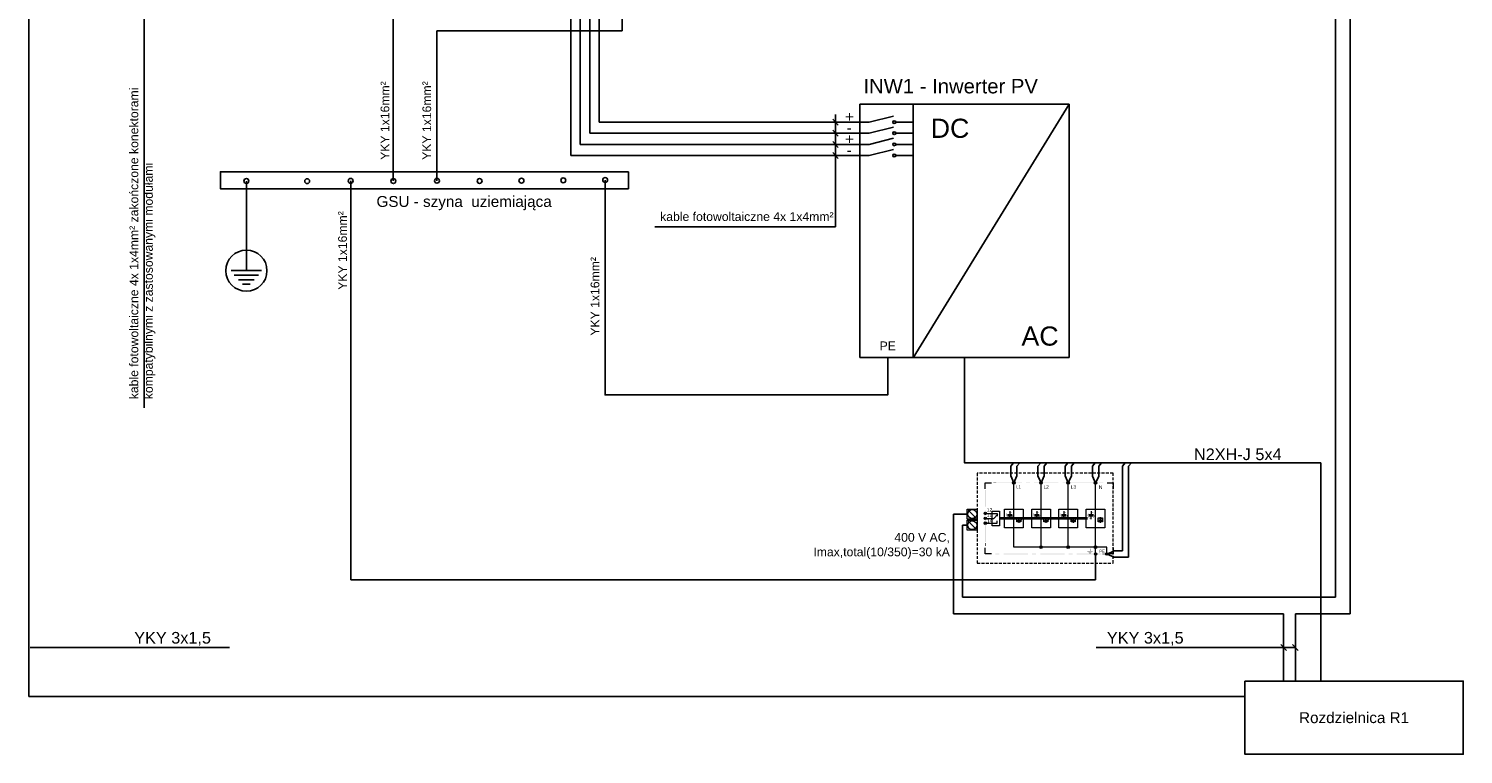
# Model space of a CAD drawing. Header units: millimetres. Extents: x -94648 to 68781, y -29623 to 11990.
# Tile 98 of 181: x -28760 to -26294, y -7660 to -6413. Entities that reach past the tile are written whole.
import ezdxf

# ---------------------------------------------------------------- set-up
doc = ezdxf.new("R2010")
doc.units = ezdxf.units.MM
doc.linetypes.add('DASHED2', pattern=[0.375, 0.25, -0.125])
doc.layers.add('IE_Tabelka', color=7, linetype='Continuous')
doc.layers.add('schematy', color=7, linetype='Continuous')
doc.layers.add('ROZDZIELNICA', color=252, linetype='Continuous', lineweight=15)
doc.styles.add('Arial$001', font='arial.ttf', dxfattribs={"height": 1.8})
doc.styles.get("Standard").update_dxf_attribs({"font": 'arial.ttf'})

# ---------------------------------------------------------------- blocks, each defined once
blk = doc.blocks.new('Ochr_AV')
h = blk.add_hatch(color=256)
h.paths.add_polyline_path([(13.6, 36.3), (13.6, 76.9), (14.5, 76.9), (14.5, 36.3)])
h.paths.add_polyline_path([(13.6, 83.7), (13.6, 90.5), (14.5, 90.5), (14.5, 83.7)])
h.paths.add_polyline_path([(13.6, 97.3), (13.6, 126), (14.5, 126), (14.5, 97.3)])
for points in [[(28, 138.5), (33.1, 138.5), (33.1, 137.7), (28, 137.7)], [(54.8, 86.9), (57.1, 86.9), (56, 84.2)], [(57.1, 78.1), (54.8, 78.1), (56, 80.9)], [(63.9, 83.6), (63.9, 81.4), (60.9, 82.6)], [(69.3, 77.1), (68.7, 75), (69.7, 75.4), (69.5, 73.9), (69.2, 74.1), (69.5, 73.2), (70.1, 73.9), (69.7, 73.9), (70.4, 75.9), (69.2, 75.5), (70, 77.1)], [(101.2, 86.9), (103.5, 86.9), (102.4, 84.2)], [(103.5, 78.1), (101.2, 78.1), (102.4, 80.9)], [(110.3, 83.6), (110.3, 81.4), (107.4, 82.6)], [(116.4, 77.1), (115.7, 77.1), (115.1, 75), (116.2, 75.4), (115.9, 73.9), (115.6, 74.1), (115.9, 73.2), (116.5, 73.9), (116.2, 73.9), (116.8, 75.9), (115.6, 75.6)], [(148, 86.9), (150.3, 86.9), (149.2, 84.2)], [(150.3, 78.1), (148, 78.1), (149.2, 80.9)], [(157.1, 83.6), (157.1, 81.4), (154.1, 82.6)], [(163.2, 77.1), (162.5, 77.1), (161.8, 75), (162.9, 75.4), (162.7, 73.9), (162.4, 74.1), (162.7, 73.2), (163.3, 73.9), (162.9, 73.9), (163.6, 75.9), (162.4, 75.5)], [(195.1, 86.9), (197.4, 86.9), (196.2, 84.2)], [(197.4, 78.1), (195.1, 78.1), (196.2, 80.9)], [(204, 83.6), (204, 81.4), (201.2, 82.6)], [(210.2, 77.1), (209.5, 77.1), (208.9, 75), (210, 75.4), (209.7, 73.9), (209.5, 74.1), (209.7, 73.2), (210.3, 73.9), (210, 73.9), (210.5, 75.9), (209.5, 75.5)], [(13.6, 29.6), (13.6, 34.6), (14.5, 34.6), (14.5, 29.6)], [(220.3, 15.4), (215, 15.4), (215, 16.2), (220.3, 16.2)]]:
    blk.add_hatch(color=256).paths.add_polyline_path(points)
h = blk.add_hatch(color=256)
h.paths.add_polyline_path([(34.9, 138.5), (76.9, 138.5), (76.9, 137.7), (34.9, 137.7)])
h.paths.add_polyline_path([(83.8, 138.5), (90.8, 138.5), (90.8, 137.7), (83.8, 137.7)])
h.paths.add_polyline_path([(97.8, 138.5), (139.8, 138.5), (139.8, 137.7), (97.8, 137.7)])
h.paths.add_polyline_path([(146.8, 138.5), (153.8, 138.5), (153.8, 137.7), (146.8, 137.7)])
h.paths.add_polyline_path([(160.8, 138.5), (202.7, 138.5), (202.7, 137.7), (160.8, 137.7)])
h.paths.add_polyline_path([(209.8, 138.5), (216.8, 138.5), (216.8, 137.7), (209.8, 137.7)])
h = blk.add_hatch(color=256)
edge = h.paths.add_edge_path()
edge.add_spline(control_points=[(61, 138.1), (61, 137), (62, 136), (63.1, 136), (63.1, 136), (64.3, 136), (65.3, 137), (65.3, 138.1), (65.3, 138.1), (65.3, 139.3), (64.3, 140.3), (63.1, 140.3), (63.1, 140.3), (62, 140.3), (61, 139.3), (61, 138.1)], knot_values=[0, 0, 0, 0, 0.0625, 0.0625, 0.0625, 0.0625, 0.125, 0.125, 0.125, 0.125, 0.1875, 0.1875, 0.1875, 0.1875, 1, 1, 1, 1], degree=3, periodic=0)
h = blk.add_hatch(color=256)
edge = h.paths.add_edge_path()
edge.add_spline(control_points=[(107.7, 138.1), (107.7, 137), (108.7, 136), (109.9, 136), (109.9, 136), (111.1, 136), (112, 137), (112, 138.1), (112, 138.1), (112, 139.3), (111.1, 140.3), (109.9, 140.3), (109.9, 140.3), (108.7, 140.3), (107.7, 139.3), (107.7, 138.1)], knot_values=[0, 0, 0, 0, 0.0625, 0.0625, 0.0625, 0.0625, 0.125, 0.125, 0.125, 0.125, 0.1875, 0.1875, 0.1875, 0.1875, 1, 1, 1, 1], degree=3, periodic=0)
h = blk.add_hatch(color=256)
edge = h.paths.add_edge_path()
edge.add_spline(control_points=[(154.4, 138), (154.4, 136.9), (155.3, 135.9), (156.6, 135.9), (156.6, 135.9), (157.7, 135.9), (158.7, 136.9), (158.7, 138), (158.7, 138), (158.7, 139.3), (157.7, 140.2), (156.6, 140.2), (156.6, 140.2), (155.3, 140.2), (154.4, 139.3), (154.4, 138)], knot_values=[0, 0, 0, 0, 0.0625, 0.0625, 0.0625, 0.0625, 0.125, 0.125, 0.125, 0.125, 0.1875, 0.1875, 0.1875, 0.1875, 1, 1, 1, 1], degree=3, periodic=0)
h = blk.add_hatch(color=256)
edge = h.paths.add_edge_path()
edge.add_spline(control_points=[(201.3, 138), (201.3, 136.7), (202.3, 135.8), (203.5, 135.8), (203.5, 135.8), (204.7, 135.8), (205.6, 136.7), (205.6, 138), (205.6, 138), (205.6, 139.1), (204.7, 140.1), (203.5, 140.1), (203.5, 140.1), (202.3, 140.1), (201.3, 139.1), (201.3, 138)], knot_values=[0, 0, 0, 0, 0.0625, 0.0625, 0.0625, 0.0625, 0.125, 0.125, 0.125, 0.125, 0.1875, 0.1875, 0.1875, 0.1875, 1, 1, 1, 1], degree=3, periodic=0)
at = {"true_color": 0x231f20}
blk.add_hatch(color=250, dxfattribs=at).paths.add_polyline_path([(234, 124.3), (234, 119.3), (233.8, 119.3), (233.8, 124.3)])
h = blk.add_hatch(color=250, dxfattribs=at)
h.paths.add_polyline_path([(234, 117.6), (234, 76.9), (233.8, 76.9), (233.8, 117.6)])
h.paths.add_polyline_path([(234, 70.2), (234, 63.4), (233.8, 63.4), (233.8, 70.2)])
h.paths.add_polyline_path([(234, 56.6), (234, 27.9), (233.8, 27.9), (233.8, 56.6)])
h = blk.add_hatch(color=256)
edge = h.paths.add_edge_path()
edge.add_spline(control_points=[(11.9, 85.6), (11.9, 84.3), (12.9, 83.4), (14.1, 83.4), (14.1, 83.4), (15.4, 83.4), (16.3, 84.3), (16.3, 85.6), (16.3, 85.6), (16.3, 86.8), (15.4, 87.8), (14.1, 87.8), (14.1, 87.8), (12.9, 87.8), (11.9, 86.8), (11.9, 85.6)], knot_values=[0, 0, 0, 0, 0.0625, 0.0625, 0.0625, 0.0625, 0.125, 0.125, 0.125, 0.125, 0.1875, 0.1875, 0.1875, 0.1875, 1, 1, 1, 1], degree=3, periodic=0)
h = blk.add_hatch(color=256)
edge = h.paths.add_edge_path()
edge.add_spline(control_points=[(12, 77), (12, 75.9), (13, 74.9), (14.1, 74.9), (14.1, 74.9), (15.4, 74.9), (16.3, 75.9), (16.3, 77), (16.3, 77), (16.3, 78.2), (15.4, 79.2), (14.1, 79.2), (14.1, 79.2), (13, 79.2), (12, 78.2), (12, 77)], knot_values=[0, 0, 0, 0, 0.0625, 0.0625, 0.0625, 0.0625, 0.125, 0.125, 0.125, 0.125, 0.1875, 0.1875, 0.1875, 0.1875, 1, 1, 1, 1], degree=3, periodic=0)
h = blk.add_hatch(color=256)
h.paths.add_polyline_path([(50.4, 80.3), (49.9, 82.6), (50.4, 84.8), (50.7, 85.3), (51.2, 85), (50.9, 84.6), (50.9, 84.7), (50.5, 82.5), (50.5, 82.6), (50.9, 80.4)])
h.paths.add_polyline_path([(54.8, 88.2), (56, 88.5), (58.4, 88), (59.7, 87.1), (59.4, 86.7), (58.2, 87.5), (58.3, 87.4), (56, 87.9), (56.1, 87.9), (54.9, 87.7)])
h.paths.add_polyline_path([(62.1, 82.7), (62.2, 82.6), (61.6, 80.2), (60.4, 78.2), (60, 78), (59.7, 78.5), (60, 78.6), (60, 78.6), (61.2, 80.4), (61.1, 80.4), (61.6, 82.6), (61.6, 82.5), (61.6, 82.6)])
h.paths.add_polyline_path([(55.2, 76.7), (53.6, 76.9), (51.7, 78.2), (50.9, 79.4), (51.3, 79.7), (52.1, 78.6), (52, 78.6), (53.9, 77.4), (53.8, 77.5), (55.2, 77.3)])
h = blk.add_hatch(color=256)
h.paths.add_polyline_path([(68.2, 74.2), (62.7, 74.2), (64, 77.7), (64.3, 77.6), (63.1, 74.3), (63, 74.5), (68.2, 74.5)])
h.paths.add_polyline_path([(62.5, 82.3), (62.1, 82.3), (62.1, 82.6), (62.5, 82.6)])
h = blk.add_hatch(color=256)
h.paths.add_polyline_path([(96.8, 80.3), (96.4, 82.6), (96.8, 84.8), (97.2, 85.3), (97.7, 85), (97.3, 84.6), (97.4, 84.7), (96.9, 82.5), (96.9, 82.6), (97.4, 80.4)])
h.paths.add_polyline_path([(101.2, 88.2), (102.4, 88.5), (104.8, 88), (106.1, 87.1), (105.9, 86.6), (104.6, 87.5), (104.6, 87.4), (102.4, 87.9), (102.5, 87.9), (101.4, 87.7)])
h.paths.add_polyline_path([(108.5, 82.6), (108.5, 82.6), (108, 80.2), (106.8, 78.2), (106.4, 78), (106, 78.4), (106.4, 78.6), (106.4, 78.6), (107.6, 80.4), (107.5, 80.4), (108, 82.6), (108, 82.5), (108, 82.6)])
h.paths.add_polyline_path([(101.5, 76.7), (100, 77), (98.1, 78.2), (97.3, 79.5), (97.7, 79.8), (98.6, 78.6), (98.5, 78.6), (100.3, 77.4), (100.2, 77.5), (101.6, 77.3)])
h = blk.add_hatch(color=256)
h.paths.add_polyline_path([(114.6, 74.2), (109.1, 74.2), (110.5, 77.7), (110.8, 77.6), (109.5, 74.3), (109.4, 74.5), (114.6, 74.5)])
h.paths.add_polyline_path([(109, 82.3), (108.5, 82.3), (108.5, 82.6), (109, 82.6)])
h = blk.add_hatch(color=256)
h.paths.add_polyline_path([(143.6, 80.3), (143.1, 82.6), (143.6, 84.8), (143.9, 85.3), (144.4, 85), (144.1, 84.6), (144.1, 84.7), (143.6, 82.5), (143.6, 82.6), (144.1, 80.4)])
h.paths.add_polyline_path([(148, 88.2), (149.2, 88.5), (151.6, 88), (152.9, 87.1), (152.6, 86.7), (151.4, 87.5), (151.5, 87.4), (149.2, 87.9), (149.3, 87.9), (148.1, 87.7)])
h.paths.add_polyline_path([(155.3, 82.7), (155.3, 82.6), (154.8, 80.2), (153.6, 78.2), (153.2, 78), (152.9, 78.5), (153.2, 78.6), (153.2, 78.6), (154.4, 80.4), (154.3, 80.4), (154.8, 82.6), (154.8, 82.5), (154.8, 82.6)])
h.paths.add_polyline_path([(148.4, 76.7), (146.8, 76.9), (144.9, 78.2), (144.1, 79.4), (144.5, 79.7), (145.3, 78.6), (145.2, 78.6), (147.1, 77.4), (147, 77.5), (148.4, 77.3)])
h = blk.add_hatch(color=256)
h.paths.add_polyline_path([(161.4, 74.2), (155.9, 74.2), (157.2, 77.7), (157.5, 77.6), (156.3, 74.3), (156.2, 74.5), (161.4, 74.5)])
h.paths.add_polyline_path([(155.8, 82.3), (155.3, 82.3), (155.3, 82.6), (155.8, 82.6)])
h = blk.add_hatch(color=256)
h.paths.add_polyline_path([(190.6, 80.3), (190.1, 82.6), (190.6, 84.8), (190.9, 85.3), (191.4, 85), (191.1, 84.6), (191.2, 84.7), (190.7, 82.5), (190.7, 82.6), (191.2, 80.4)])
h.paths.add_polyline_path([(195, 88.2), (196.2, 88.5), (198.7, 88), (199.9, 87.1), (199.6, 86.7), (198.4, 87.5), (198.5, 87.4), (196.2, 87.9), (196.3, 87.9), (195.2, 87.7)])
h.paths.add_polyline_path([(202.2, 82.6), (202.3, 82.6), (201.7, 80.2), (200.5, 78.2), (200.1, 78), (199.8, 78.4), (200.2, 78.6), (200.1, 78.6), (201.3, 80.4), (201.3, 80.4), (201.7, 82.6), (201.7, 82.5), (201.7, 82.6)])
h.paths.add_polyline_path([(195.2, 76.8), (193.9, 76.9), (191.9, 78.2), (191.1, 79.5), (191.5, 79.8), (192.3, 78.6), (192.2, 78.6), (194.1, 77.4), (194, 77.5), (195.3, 77.3)])
h = blk.add_hatch(color=256)
h.paths.add_polyline_path([(208.3, 74.2), (203, 74.2), (204.3, 77.7), (204.6, 77.6), (203.4, 74.3), (203.2, 74.5), (208.3, 74.5)])
h.paths.add_polyline_path([(202.7, 82.3), (202.2, 82.3), (202.2, 82.6), (202.7, 82.6)])
h = blk.add_hatch(color=256)
edge = h.paths.add_edge_path()
edge.add_spline(control_points=[(12, 68.7), (12, 67.5), (13, 66.5), (14.1, 66.5), (14.1, 66.5), (15.4, 66.5), (16.3, 67.5), (16.3, 68.7), (16.3, 68.7), (16.3, 70), (15.4, 70.9), (14.1, 70.9), (14.1, 70.9), (13, 70.9), (12, 70), (12, 68.7)], knot_values=[0, 0, 0, 0, 0.0625, 0.0625, 0.0625, 0.0625, 0.125, 0.125, 0.125, 0.125, 0.1875, 0.1875, 0.1875, 0.1875, 1, 1, 1, 1], degree=3, periodic=0)
h = blk.add_hatch(color=256)
edge = h.paths.add_edge_path()
edge.add_spline(control_points=[(107.8, 27.6), (107.8, 26.4), (108.8, 25.4), (109.9, 25.4), (109.9, 25.4), (111.1, 25.4), (112.1, 26.4), (112.1, 27.6), (112.1, 27.6), (112.1, 28.8), (111.1, 29.8), (109.9, 29.8), (109.9, 29.8), (108.8, 29.8), (107.8, 28.8), (107.8, 27.6)], knot_values=[0, 0, 0, 0, 0.0625, 0.0625, 0.0625, 0.0625, 0.125, 0.125, 0.125, 0.125, 0.1875, 0.1875, 0.1875, 0.1875, 1, 1, 1, 1], degree=3, periodic=0)
h = blk.add_hatch(color=256)
edge = h.paths.add_edge_path()
edge.add_spline(control_points=[(154.5, 27.6), (154.5, 26.4), (155.4, 25.4), (156.6, 25.4), (156.6, 25.4), (157.9, 25.4), (158.8, 26.4), (158.8, 27.6), (158.8, 27.6), (158.8, 28.8), (157.9, 29.8), (156.6, 29.8), (156.6, 29.8), (155.4, 29.8), (154.5, 28.8), (154.5, 27.6)], knot_values=[0, 0, 0, 0, 0.0625, 0.0625, 0.0625, 0.0625, 0.125, 0.125, 0.125, 0.125, 0.1875, 0.1875, 0.1875, 0.1875, 1, 1, 1, 1], degree=3, periodic=0)
h = blk.add_hatch(color=256)
h.paths.add_polyline_path([(193.8, 24.9), (194.4, 24.9), (194.4, 21.1), (193.8, 21.1)])
h.paths.add_polyline_path([(192.9, 17.7), (195.3, 17.7), (195.3, 17), (192.9, 17)])
h.paths.add_polyline_path([(191.7, 19.4), (196.5, 19.4), (196.5, 18.7), (191.7, 18.7)])
h.paths.add_polyline_path([(189.7, 21.1), (198.5, 21.1), (198.5, 20.4), (189.7, 20.4)])
h = blk.add_hatch(color=256)
edge = h.paths.add_edge_path()
edge.add_spline(control_points=[(201.4, 27.5), (201.4, 26.3), (202.4, 25.4), (203.6, 25.4), (203.6, 25.4), (204.8, 25.4), (205.8, 26.3), (205.8, 27.5), (205.8, 27.5), (205.8, 28.8), (204.8, 29.7), (203.6, 29.7), (203.6, 29.7), (202.4, 29.7), (201.4, 28.8), (201.4, 27.5)], knot_values=[0, 0, 0, 0, 0.0625, 0.0625, 0.0625, 0.0625, 0.125, 0.125, 0.125, 0.125, 0.1875, 0.1875, 0.1875, 0.1875, 1, 1, 1, 1], degree=3, periodic=0)
h = blk.add_hatch(color=256)
h.paths.add_polyline_path([(213.3, 15.4), (171.3, 15.4), (171.3, 16.2), (213.3, 16.2)])
h.paths.add_polyline_path([(164.3, 15.4), (157.3, 15.4), (157.3, 16.2), (164.3, 16.2)])
h.paths.add_polyline_path([(150.3, 15.4), (108.4, 15.4), (108.4, 16.2), (150.3, 16.2)])
h.paths.add_polyline_path([(101.4, 15.4), (94.4, 15.4), (94.4, 16.2), (101.4, 16.2)])
h.paths.add_polyline_path([(87.4, 15.4), (45.4, 15.4), (45.4, 16.2), (87.4, 16.2)])
h.paths.add_polyline_path([(38.4, 15.4), (31.4, 15.4), (31.4, 16.2), (38.4, 16.2)])
h = blk.add_hatch(color=256)
edge = h.paths.add_edge_path()
edge.add_spline(control_points=[(201.5, 15.4), (201.5, 14.3), (202.5, 13.3), (203.6, 13.3), (203.6, 13.3), (204.8, 13.3), (205.8, 14.3), (205.8, 15.4), (205.8, 15.4), (205.8, 16.7), (204.8, 17.6), (203.6, 17.6), (203.6, 17.6), (202.5, 17.6), (201.5, 16.7), (201.5, 15.4)], knot_values=[0, 0, 0, 0, 0.0625, 0.0625, 0.0625, 0.0625, 0.125, 0.125, 0.125, 0.125, 0.1875, 0.1875, 0.1875, 0.1875, 1, 1, 1, 1], degree=3, periodic=0)
h = blk.add_hatch(color=256)
edge = h.paths.add_edge_path()
edge.add_spline(control_points=[(201.6, 15.8), (201.6, 14.7), (202.6, 13.7), (203.7, 13.7), (203.7, 13.7), (204.9, 13.7), (205.9, 14.7), (205.9, 15.8), (205.9, 15.8), (205.9, 17.1), (204.9, 18), (203.7, 18), (203.7, 18), (202.6, 18), (201.6, 17.1), (201.6, 15.8)], knot_values=[0, 0, 0, 0, 0.0625, 0.0625, 0.0625, 0.0625, 0.125, 0.125, 0.125, 0.125, 0.1875, 0.1875, 0.1875, 0.1875, 1, 1, 1, 1], degree=3, periodic=0)
h = blk.add_hatch(color=256)
edge = h.paths.add_edge_path()
edge.add_spline(control_points=[(220.9, 15.8), (220.9, 14.5), (221.9, 13.6), (223, 13.6), (223, 13.6), (224.3, 13.6), (225.2, 14.5), (225.2, 15.8), (225.2, 15.8), (225.2, 16.9), (224.3, 17.9), (223, 17.9), (223, 17.9), (221.9, 17.9), (220.9, 16.9), (220.9, 15.8)], knot_values=[0, 0, 0, 0, 0.0625, 0.0625, 0.0625, 0.0625, 0.125, 0.125, 0.125, 0.125, 0.1875, 0.1875, 0.1875, 0.1875, 1, 1, 1, 1], degree=3, periodic=0)
h = blk.add_hatch(color=256)
edge = h.paths.add_edge_path()
edge.add_spline(control_points=[(221, 15.3), (221, 14.1), (222, 13.2), (223.2, 13.2), (223.2, 13.2), (224.3, 13.2), (225.3, 14.1), (225.3, 15.3), (225.3, 15.3), (225.3, 16.5), (224.3, 17.5), (223.2, 17.5), (223.2, 17.5), (222, 17.5), (221, 16.5), (221, 15.3)], knot_values=[0, 0, 0, 0, 0.0625, 0.0625, 0.0625, 0.0625, 0.125, 0.125, 0.125, 0.125, 0.1875, 0.1875, 0.1875, 0.1875, 1, 1, 1, 1], degree=3, periodic=0)
at = {"linetype": 'Continuous', "lineweight": 15}
for points in [[(14.1, 127.7), (14.1, 138.1), (24.5, 138.1)], [(202.6, 27.5), (63.1, 27.5), (63.1, 137.9)], [(109.9, 27.5), (109.9, 137.5), (109.9, 137.5)], [(156.6, 27.6), (156.6, 137.6), (156.6, 137.6)], [(203.6, 15.3), (203.6, 137.5)], [(13.7, 85.6), (34.6, 85.6), (34.6, 81.1)], [(13.7, 77.1), (28.6, 77.1), (35.7, 84.3)], [(38.3, 78.4), (189.8, 78.4), (189.8, 78.4)], [(189.8, 75.5), (38.3, 75.5), (38.3, 75.5)], [(13.7, 68.7), (34.6, 68.7), (34.6, 73)], [(24.5, 15.8), (14.1, 15.8), (14.1, 26.2)], [(223.2, 17.2), (223.2, 27.6), (203.5, 27.6)]]:
    blk.add_lwpolyline(points, dxfattribs=at)
at = {"color": 250, "linetype": 'Continuous', "lineweight": 15, "true_color": 0x231f20}
for points in [[(223.8, 138.1), (234, 138.1), (234, 127.7)], [(234, 26.2), (234, 15.8), (223.8, 15.8)]]:
    blk.add_lwpolyline(points, dxfattribs=at)
at = {"linetype": 'Continuous', "lineweight": 15}
for points in [[(25.7, 89.6), (38.3, 89.6), (38.3, 64.3), (25.7, 64.3)], [(47.3, 92.7), (79.2, 92.7), (79.2, 60.8), (47.3, 60.8)], [(94, 92.7), (125.9, 92.7), (125.9, 60.8), (94, 60.8)], [(140.6, 92.6), (172.6, 92.6), (172.6, 60.7), (140.6, 60.7)], [(187.6, 92.7), (219.5, 92.7), (219.5, 60.8), (187.6, 60.8)]]:
    blk.add_lwpolyline(points, close=True, dxfattribs=at)
at = {"linetype": 'Continuous', "lineweight": 5}
for points in [[(52, 83.8), (60, 83.8), (60, 83.8)], [(52, 83), (60, 83), (60, 83)], [(52, 82.1), (60, 82.1), (60, 82.1)], [(52, 81.3), (60, 81.3), (60, 81.3)], [(56, 89.2), (56, 84.9), (56, 84.9)], [(56, 75.9), (56, 80.2), (56, 80.2)], [(68.2, 70.9), (75.2, 77.8), (75.2, 77.8)], [(71.7, 79.1), (71.7, 69.6), (71.7, 69.6)], [(76.7, 74.3), (74.7, 74.3), (74.7, 74.3)], [(98.4, 83.8), (106.4, 83.8), (106.4, 83.8)], [(98.4, 83), (106.4, 83), (106.4, 83)], [(98.4, 82.1), (106.4, 82.1), (106.4, 82.1)], [(98.4, 81.3), (106.4, 81.3), (106.4, 81.3)], [(102.4, 89.2), (102.4, 84.9), (102.4, 84.9)], [(102.4, 75.9), (102.4, 80.2), (102.4, 80.2)], [(114.6, 70.9), (121.5, 77.8), (121.5, 77.8)], [(118.1, 79.1), (118.1, 69.6), (118.1, 69.6)], [(123.1, 74.3), (121.1, 74.3), (121.1, 74.3)], [(145.2, 83.8), (153.2, 83.8), (153.2, 83.8)], [(145.2, 83), (153.2, 83), (153.2, 83)], [(145.2, 82.1), (153.2, 82.1), (153.2, 82.1)], [(145.2, 81.3), (153.2, 81.3), (153.2, 81.3)], [(149.2, 89.2), (149.2, 84.9), (149.2, 84.9)], [(149.2, 75.9), (149.2, 80.2), (149.2, 80.2)], [(161.4, 70.9), (168.3, 77.8), (168.3, 77.8)], [(164.9, 79.1), (164.9, 69.6), (164.9, 69.6)], [(169.9, 74.3), (167.9, 74.3), (167.9, 74.3)], [(192.2, 83.8), (200.2, 83.8), (200.2, 83.8)], [(192.2, 83), (200.2, 83), (200.2, 83)], [(192.2, 82.1), (200.2, 82.1), (200.2, 82.1)], [(192.2, 81.3), (200.2, 81.3), (200.2, 81.3)], [(196.2, 89.2), (196.2, 84.9), (196.2, 84.9)], [(196.2, 75.9), (196.2, 80.2), (196.2, 80.2)], [(208.3, 70.9), (215.3, 77.8), (215.3, 77.8)], [(211.8, 79.1), (211.8, 69.6), (211.8, 69.6)], [(216.9, 74.3), (214.8, 74.3), (214.8, 74.3)], [(70.8, 71.9), (72.8, 71.9), (72.8, 73.5), (74.4, 73.5)], [(117.2, 71.9), (119.2, 71.9), (119.2, 73.5), (120.8, 73.5)], [(164, 71.9), (166, 71.9), (166, 73.5), (167.6, 73.5)], [(211, 71.9), (213, 71.9), (213, 73.5), (214.6, 73.5)]]:
    blk.add_lwpolyline(points, dxfattribs=at)
for points in [[(68.2, 77.8), (75.2, 77.8), (75.2, 70.9), (68.2, 70.9)], [(114.6, 77.8), (121.5, 77.8), (121.5, 70.9), (114.6, 70.9)], [(161.4, 77.8), (168.3, 77.8), (168.3, 70.9), (161.4, 70.9)], [(208.3, 77.8), (215.3, 77.8), (215.3, 70.9), (208.3, 70.9)]]:
    blk.add_lwpolyline(points, close=True, dxfattribs=at)
at = {"linetype": 'Continuous', "lineweight": 18}
for points in [[(61, 138.1), (61, 137), (62, 136), (63.1, 136), (63.1, 136), (64.3, 136), (65.3, 137), (65.3, 138.1), (65.3, 138.1), (65.3, 139.3), (64.3, 140.3), (63.1, 140.3), (63.1, 140.3), (62, 140.3), (61, 139.3), (61, 138.1)], [(107.7, 138.1), (107.7, 137), (108.7, 136), (109.9, 136), (109.9, 136), (111.1, 136), (112, 137), (112, 138.1), (112, 138.1), (112, 139.3), (111.1, 140.3), (109.9, 140.3), (109.9, 140.3), (108.7, 140.3), (107.7, 139.3), (107.7, 138.1)], [(154.4, 138), (154.4, 136.9), (155.3, 135.9), (156.6, 135.9), (156.6, 135.9), (157.7, 135.9), (158.7, 136.9), (158.7, 138), (158.7, 138), (158.7, 139.3), (157.7, 140.2), (156.6, 140.2), (156.6, 140.2), (155.3, 140.2), (154.4, 139.3), (154.4, 138)], [(201.3, 138), (201.3, 136.7), (202.3, 135.8), (203.5, 135.8), (203.5, 135.8), (204.7, 135.8), (205.6, 136.7), (205.6, 138), (205.6, 138), (205.6, 139.1), (204.7, 140.1), (203.5, 140.1), (203.5, 140.1), (202.3, 140.1), (201.3, 139.1), (201.3, 138)], [(11.9, 85.6), (11.9, 84.3), (12.9, 83.4), (14.1, 83.4), (14.1, 83.4), (15.4, 83.4), (16.3, 84.3), (16.3, 85.6), (16.3, 85.6), (16.3, 86.8), (15.4, 87.8), (14.1, 87.8), (14.1, 87.8), (12.9, 87.8), (11.9, 86.8), (11.9, 85.6)], [(12, 77), (12, 75.9), (13, 74.9), (14.1, 74.9), (14.1, 74.9), (15.4, 74.9), (16.3, 75.9), (16.3, 77), (16.3, 77), (16.3, 78.2), (15.4, 79.2), (14.1, 79.2), (14.1, 79.2), (13, 79.2), (12, 78.2), (12, 77)], [(12, 68.7), (12, 67.5), (13, 66.5), (14.1, 66.5), (14.1, 66.5), (15.4, 66.5), (16.3, 67.5), (16.3, 68.7), (16.3, 68.7), (16.3, 70), (15.4, 70.9), (14.1, 70.9), (14.1, 70.9), (13, 70.9), (12, 70), (12, 68.7)], [(201.6, 15.8), (201.6, 14.7), (202.6, 13.7), (203.7, 13.7), (203.7, 13.7), (204.9, 13.7), (205.9, 14.7), (205.9, 15.8), (205.9, 15.8), (205.9, 17.1), (204.9, 18), (203.7, 18), (203.7, 18), (202.6, 18), (201.6, 17.1), (201.6, 15.8)], [(220.9, 15.8), (220.9, 14.5), (221.9, 13.6), (223, 13.6), (223, 13.6), (224.3, 13.6), (225.2, 14.5), (225.2, 15.8), (225.2, 15.8), (225.2, 16.9), (224.3, 17.9), (223, 17.9), (223, 17.9), (221.9, 17.9), (220.9, 16.9), (220.9, 15.8)]]:
    blk.add_open_spline(points, degree=3, knots=[0, 0, 0, 0, 0.0625, 0.0625, 0.0625, 0.0625, 0.125, 0.125, 0.125, 0.125, 0.1875, 0.1875, 0.1875, 0.1875, 1, 1, 1, 1], dxfattribs=at)
at = {"linetype": 'Continuous', "lineweight": 13}
for points in [[(107.8, 27.6), (107.8, 26.4), (108.8, 25.4), (109.9, 25.4), (109.9, 25.4), (111.1, 25.4), (112.1, 26.4), (112.1, 27.6), (112.1, 27.6), (112.1, 28.8), (111.1, 29.8), (109.9, 29.8), (109.9, 29.8), (108.8, 29.8), (107.8, 28.8), (107.8, 27.6)], [(154.5, 27.6), (154.5, 26.4), (155.4, 25.4), (156.6, 25.4), (156.6, 25.4), (157.9, 25.4), (158.8, 26.4), (158.8, 27.6), (158.8, 27.6), (158.8, 28.8), (157.9, 29.8), (156.6, 29.8), (156.6, 29.8), (155.4, 29.8), (154.5, 28.8), (154.5, 27.6)], [(201.4, 27.5), (201.4, 26.3), (202.4, 25.4), (203.6, 25.4), (203.6, 25.4), (204.8, 25.4), (205.8, 26.3), (205.8, 27.5), (205.8, 27.5), (205.8, 28.8), (204.8, 29.7), (203.6, 29.7), (203.6, 29.7), (202.4, 29.7), (201.4, 28.8), (201.4, 27.5)]]:
    blk.add_open_spline(points, degree=3, knots=[0, 0, 0, 0, 0.0625, 0.0625, 0.0625, 0.0625, 0.125, 0.125, 0.125, 0.125, 0.1875, 0.1875, 0.1875, 0.1875, 1, 1, 1, 1], dxfattribs=at)
at = {"layer": 'ROZDZIELNICA', "linetype": 'DASHED2', "ltscale": 20}
blk.add_lwpolyline([(0, 0), (234, 0), (234, 154.7), (0, 154.7)], close=True, dxfattribs=at)
at = {"style": 'Arial$001'}
for s, height, p in [('L1', 5.23, (67.2, 128.5)), ('L2', 5.69, (114.3, 128.2)), ('L3', 5.78, (160.9, 128.1)), ('N', 6.11, (209.1, 127.8)), ('12', 6.08, (16.6, 88.5)), ('11', 5.56, (16.6, 79.6)), ('14', 6.25, (16.6, 69.8)), ('PE', 5.29, (209.8, 17.9))]:
    blk.add_text(s, height=height, dxfattribs=at).set_placement(p)

msp = doc.modelspace()

# ---------------------------------------------------------------- linework, layer by layer
for p, q in [((-28760.36277, -5589.17994), (-28760.36277, -7560.86379)), ((-28133.77885, -6039.48099), (-28133.77885, -6674.20756)), ((-27740.18077, -6039.48099), (-27740.18077, -6416.56675)), ((-28562.06833, -7064.4746), (-28562.06833, -6346.54475)), ((-27373.11188, -6752.88384), (-27373.11188, -6560.05204)), ((-26971.43988, -6542.22448), (-27331.27407, -6542.22448)), ((-26971.43988, -6542.22448), (-27239.60361, -6978.71186)), ((-27239.60361, -6542.22448), (-27239.60361, -6978.71186)), ((-27683.71236, -6753.18384), (-27373.41188, -6753.18384)), ((-28757.6169, -7476.44851), (-28414.97097, -7476.44851)), ((-26925.13391, -7476.44851), (-26582.48798, -7476.44851)), ((-28760.36277, -7560.86379), (-26669.34852, -7560.86379))]:
    msp.add_line(p, q)
at = {"color": 7}
for p, q in [((-28058.4432, -6416.56675), (-27740.18077, -6416.56675)), ((-27331.27407, -6542.22448), (-27331.27407, -6978.15539)), ((-26971.43988, -6978.15539), (-26971.43988, -6542.22448)), ((-27331.27407, -6978.15539), (-26971.43988, -6978.15539))]:
    msp.add_line(p, q, dxfattribs=at)
at = {"lineweight": 13}
for p, q in [((-27131.1931, -7254.02586), (-27144.8162, -7240.48016)), ((-27131.1931, -7273.13554), (-27144.8162, -7259.58984))]:
    msp.add_line(p, q, dxfattribs=at)
msp.add_lwpolyline([(-27151.35698, -6978.15539), (-27151.35698, -7159.3264), (-26538.95153, -7159.3264), (-26538.95153, -7534.44764)])
for points in [[(-27146.54696, -7255.73531), (-27146.54696, -7238.70643), (-27129.67288, -7238.70643), (-27129.67288, -7255.73531)], [(-27146.54696, -7274.845), (-27146.54696, -7257.81612), (-27129.67288, -7257.81612), (-27129.67288, -7274.845)]]:
    msp.add_lwpolyline(points, close=True, dxfattribs=at)
msp.add_lwpolyline([(-26669.34852, -7534.44764), (-26669.34852, -7660.2144), (-26293.76123, -7660.2144), (-26293.76123, -7534.44764)], close=True)
msp.add_circle((-28386.06886, -6828.7455), 35.40697)
for centre in [(-27138.0599, -7247.22087), (-27138.0599, -7266.33056)]:
    msp.add_circle(centre, 7.63375, dxfattribs=at)
msp.add_arc((-27373.41188, -6752.88384), 0.3, 270, 0)
at = {"layer": 'IE_Tabelka'}
msp.add_lwpolyline([(-27769.28402, -6672.88512), (-27769.28402, -7042.26934), (-27283.44152, -7042.26934), (-27283.44152, -6978.15539)], dxfattribs=at)
at = {"layer": 'schematy'}
for p, q in [((-26488.27479, -5782.01729), (-26488.27479, -7418.44938)), ((-26513.76891, -5796.64093), (-26513.76891, -7390.04155)), ((-27239.60361, -6809.86933), (-27239.60361, -6542.22448)), ((-28386.06886, -6674.68241), (-28386.06886, -6828.63247)), ((-28412.11854, -6828.63247), (-28360.01918, -6828.63247)), ((-28407.1691, -6836.46046), (-28364.96862, -6836.46046)), ((-28399.57301, -6844.28845), (-28372.5647, -6844.28845)), ((-28392.82094, -6852.11645), (-28379.31678, -6852.11645)), ((-27071.90994, -7164.95516), (-27067.20014, -7159.3264)), ((-27061.17332, -7164.95516), (-27056.46352, -7159.3264)), ((-27025.10994, -7164.95516), (-27020.40014, -7159.3264)), ((-27014.37332, -7164.95516), (-27009.66352, -7159.3264)), ((-26978.39119, -7164.95516), (-26973.68139, -7159.3264)), ((-26967.65457, -7164.95516), (-26962.94477, -7159.3264)), ((-26931.42869, -7164.95516), (-26926.71889, -7159.3264)), ((-26920.69207, -7164.95516), (-26915.98227, -7159.3264)), ((-26879.97177, -7164.95516), (-26875.26196, -7159.3264)), ((-26869.23515, -7164.95516), (-26864.52534, -7159.3264)), ((-27146.54696, -7247.22087), (-27170.12682, -7247.22087)), ((-27170.12682, -7247.22087), (-27170.12682, -7418.44938)), ((-27155.07935, -7266.33056), (-27155.07935, -7390.04155)), ((-27146.54696, -7266.33056), (-27155.07935, -7266.33056)), ((-26926.06038, -7316.36413), (-26926.06038, -7360.24243)), ((-26926.06038, -7360.24243), (-28206.70308, -7360.24243)), ((-27155.07935, -7390.04155), (-26513.76891, -7390.04155)), ((-26602.76331, -7418.44938), (-27170.12682, -7418.44938)), ((-26602.76331, -7534.44764), (-26602.76331, -7418.44938)), ((-26488.27479, -7418.44938), (-26582.48798, -7418.44938)), ((-26582.48798, -7534.44764), (-26582.48798, -7418.44938))]:
    msp.add_line(p, q, dxfattribs=at)
at = {"layer": 'schematy', "color": 251}
for p, q in [((-27795.64654, -6314.01741), (-27795.64654, -6592.53951)), ((-27779.30434, -6299.11687), (-27779.30434, -6573.42982)), ((-27811.98873, -6328.91796), (-27811.98873, -6536.37292)), ((-27828.33093, -6343.81851), (-27828.33093, -6517.26323)), ((-27828.33093, -6630.75888), (-27828.33093, -6517.26323)), ((-27811.98873, -6536.37292), (-27811.98873, -6611.64919)), ((-27406.04049, -6573.42982), (-27779.30434, -6573.42982)), ((-27315.13797, -6573.42982), (-27406.04049, -6573.42982)), ((-27377.87212, -6568.33248), (-27368.35164, -6578.52716)), ((-27315.13797, -6573.42982), (-27273.39682, -6562.975)), ((-27315.13797, -6592.53951), (-27273.39682, -6582.08469)), ((-27270.15725, -6573.40215), (-27239.60361, -6573.40215)), ((-27269.97621, -6571.07655), (-27269.97621, -6575.69125)), ((-27795.64654, -6592.53951), (-27386.93081, -6592.53951)), ((-27386.93081, -6592.53951), (-27315.13797, -6592.53951)), ((-27377.87212, -6587.44217), (-27368.35164, -6597.63685)), ((-27377.87212, -6606.55185), (-27368.35164, -6616.74653)), ((-27315.13797, -6611.64919), (-27273.39682, -6601.19437)), ((-27270.15725, -6592.51184), (-27239.60361, -6592.51184)), ((-27269.97621, -6590.18623), (-27269.97621, -6594.80093)), ((-27269.97621, -6609.29592), (-27269.97621, -6613.91062)), ((-27828.33093, -6630.75888), (-27386.93081, -6630.75888)), ((-27406.04049, -6611.64919), (-27811.98873, -6611.64919)), ((-27315.13797, -6611.64919), (-27406.04049, -6611.64919)), ((-27386.93081, -6630.75888), (-27315.13797, -6630.75888)), ((-27377.87212, -6625.66154), (-27368.35164, -6635.85621)), ((-27315.13797, -6630.75888), (-27273.39682, -6620.30406)), ((-27270.15725, -6611.62152), (-27239.60361, -6611.62152)), ((-27270.15725, -6630.73121), (-27239.60361, -6630.73121)), ((-27269.97621, -6628.4056), (-27269.97621, -6633.0203)), ((-27071.90994, -7164.95516), (-27071.90994, -7181.62884)), ((-27061.17332, -7181.62884), (-27061.17332, -7164.95516)), ((-27025.10994, -7164.95516), (-27025.10994, -7181.62884)), ((-27014.37332, -7181.62884), (-27014.37332, -7164.95516)), ((-26978.39119, -7164.95516), (-26978.39119, -7181.62884)), ((-26967.65457, -7181.62884), (-26967.65457, -7164.95516)), ((-26931.42869, -7164.95516), (-26931.42869, -7182.03509)), ((-26920.69207, -7182.03509), (-26920.69207, -7164.95516)), ((-26879.97177, -7164.95516), (-26879.97177, -7310.50832)), ((-26869.23515, -7321.24494), (-26869.23515, -7164.95516)), ((-27066.54163, -7193.75788), (-27071.90994, -7181.62884)), ((-27066.54163, -7193.75788), (-27061.17332, -7181.62884)), ((-27019.74163, -7193.75788), (-27025.10994, -7181.62884)), ((-27019.74163, -7193.75788), (-27014.37332, -7181.62884)), ((-26973.02288, -7193.75788), (-26978.39119, -7181.62884)), ((-26973.02288, -7193.75788), (-26967.65457, -7181.62884)), ((-26926.06038, -7194.16413), (-26931.42869, -7182.03509)), ((-26926.06038, -7194.16413), (-26920.69207, -7182.03509)), ((-26905.91038, -7315.87663), (-26893.78134, -7310.50832)), ((-26905.91038, -7315.87663), (-26893.78134, -7321.24494)), ((-26879.97177, -7310.50832), (-26893.78134, -7310.50832)), ((-26893.78134, -7321.24494), (-26869.23515, -7321.24494)), ((-26607.52355, -7471.35117), (-26598.00307, -7481.54585)), ((-26587.24822, -7471.35117), (-26577.72774, -7481.54585))]:
    msp.add_line(p, q, dxfattribs=at)
at = {"layer": 'schematy', "color": 7}
for p, q in [((-28058.4432, -6674.13207), (-28058.4432, -6416.56675)), ((-27729.1874, -6658.69932), (-27729.1874, -6687.79679)), ((-28206.70308, -6674.2451), (-28206.70308, -7360.24243))]:
    msp.add_line(p, q, dxfattribs=at)
at = {"layer": 'schematy'}
msp.add_lwpolyline([(-27729.1874, -6687.79679), (-28430.58497, -6687.79679), (-28430.58497, -6658.69932), (-27729.1874, -6658.69932)], dxfattribs=at)
at = {"layer": 'schematy', "color": 251}
for centre in [(-27272.44932, -6573.40215), (-27272.44932, -6592.51184), (-27272.44932, -6611.62152), (-27272.44932, -6630.73121)]:
    msp.add_circle(centre, 2.29208, dxfattribs=at)
at = {"layer": 'schematy'}
for centre in [(-28386.06886, -6674.68241), (-28281.62442, -6674.79544), (-28206.70308, -6674.2451), (-28133.36454, -6674.68241), (-28058.4432, -6674.13207), (-27985.10466, -6674.56938), (-27913.16441, -6674.01904), (-27841.22415, -6673.46869), (-27769.28402, -6672.88512)]:
    msp.add_circle(centre, 4.21663, dxfattribs=at)

# ---------------------------------------------------------------- block references
msp.add_blockref('Ochr_AV', (-27129.67288, -7331.63913), dxfattribs=at)

# ---------------------------------------------------------------- texts
for s, insert, char_height, width, attachment_point in [('{+}', (-27356.7902, -6554.67982), 18.75, 41.5791224, 1), ('{-}', (-27354.09873, -6573.78951), 18.75, 41.5791224, 1), ('{+}', (-27356.7902, -6592.89919), 18.75, 41.5791224, 1), ('{-}', (-27354.09873, -6612.00888), 18.75, 41.5791224, 1), ('\\pxqc;GSU - szyna  uziemiająca', (-28237.47669, -6700.41833), 18.75, 451.4813486, 1), ('400 V AC,\\P Imax,total(10/350)=30 kA  ', (-27176.48431, -7279.75636), 15, 332.3349501, 3)]:
    msp.add_mtext(s, dxfattribs=dict(insert=insert, char_height=char_height, width=width, attachment_point=attachment_point))
at = {"layer": 'schematy', "char_height": 15, "width": 3054.003547, "attachment_point": 1, "rotation": 90}
for s, insert in [('{\\fArial|b0|i0|c238|p34;kable fotowoltaiczne 4x 1x4mm² zakończone konektorami \\Pkompatybilnymi z zastosowanymi modułami }', (-28587.01314, -7049.73127)), ('{\\fArial|b0|i0|c0|p34;YKY 1x16mm}²', (-28155.32827, -6638.24932)), ('{\\fArial|b0|i0|c0|p34;YKY 1x16mm}²', (-28083.38801, -6638.24932)), ('{\\fArial|b0|i0|c0|p34;YKY 1x16mm}²', (-28228.2525, -6861.67779)), ('{\\fArial|b0|i0|c0|p34;YKY 1x16mm}²', (-27794.22883, -6940.42415))]:
    msp.add_mtext(s, dxfattribs=dict(at, insert=insert))
at = {"layer": 'schematy'}
for s, insert, char_height, width, attachment_point in [('INW1 - Inwerter PV', (-27325.13358, -6499.04007), 24.9381301, 10103.2746904, 1), ('{\\fArial|b0|i0|c238|p34;DC}', (-27209.51473, -6567.47457), 32.9372937, 1292.8288895, 1), ('kable fotowoltaiczne 4x 1x4mm²', (-27674.64355, -6728.23903), 15, 3054.003547, 1), ('{\\fArial|b0|i0|c238|p34;AC}', (-27053.44265, -6924.65919), 32.9372937, 1292.8288895, 1), ('PE', (-27297.26149, -6950.45214), 15, 1292.8288895, 1), ('{\\fArial|b0|i0|c0|p34;N2XH-J} 5x4', (-26756.8136, -7134.45599), 20, 3054.003547, 1), ('{\\fArial|b0|i0|c0|p34;YKY 3x1,5}', (-28578.94241, -7449.85628), 20, 3054.003547, 1), ('{\\fArial|b0|i0|c0|p34;YKY 3x1,5}', (-26906.60609, -7449.85628), 20, 3054.003547, 1), ('Rozdzielnica R1', (-26481.55487, -7597.33102), 18.75, 429.587509, 5)]:
    msp.add_mtext(s, dxfattribs=dict(at, insert=insert, char_height=char_height, width=width, attachment_point=attachment_point))

doc.saveas('drawing.dxf')
